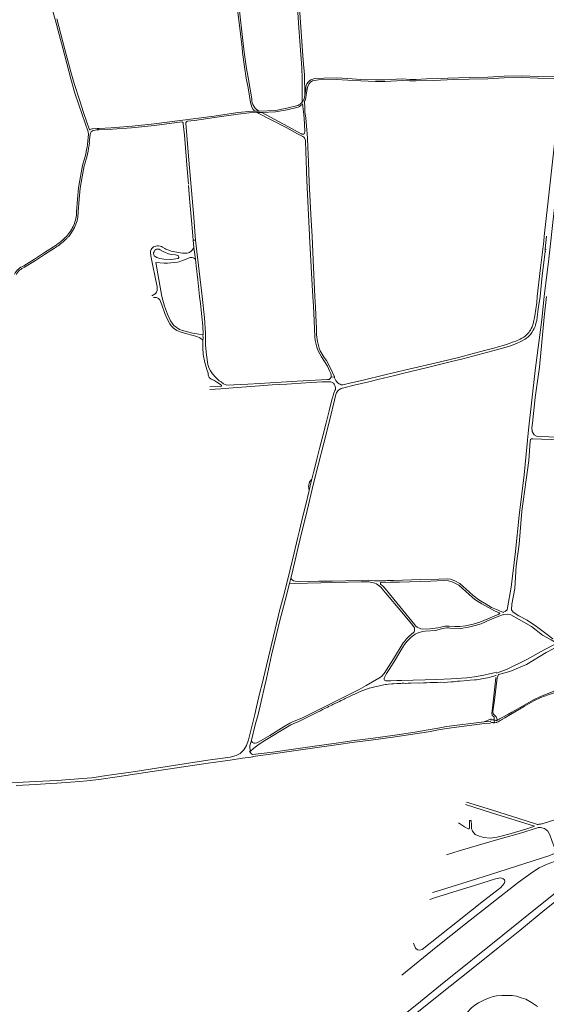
# Model space of a CAD drawing. Extents: x 145000 to 155000, y 457500 to 470000.
# Tile 126 of 196: x 150956 to 151585, y 461653 to 462831. Entities that reach past the tile are written whole.
import ezdxf

# ---------------------------------------------------------------- set-up
doc = ezdxf.new("R2010")
doc.units = 0
doc.header["$LTSCALE"] = 0.2
doc.header["$MEASUREMENT"] = 0
doc.layers.add('kant verharding', color=252, linetype='Continuous', lineweight=0)

msp = doc.modelspace()

# ---------------------------------------------------------------- linework, layer by layer
at = {"layer": 'kant verharding', "lineweight": 0}
for p, q in [((151000.2, 462823.5), (151000, 462824.2)), ((151296, 462764.6), (151296.3, 462740.6)), ((151228.8, 462749.7), (151231.6, 462732)), ((151231.1, 462748), (151233.1, 462736.4)), ((151297.6, 462747.4), (151296.3, 462740.6)), ((151296.3, 462740.6), (151295.5, 462736.1)), ((151236.7, 462721.5), (151242.1, 462721.6)), ((151239.3, 462719.9), (151275.1, 462701.6)), ((151239.3, 462719.9), (151245, 462719.9)), ((151245, 462719.9), (151276, 462703.4)), ((151037.8, 462693.9), (151037.4, 462696.7)), ((151043.6, 462698.3), (151048.2, 462699.3)), ((151048.2, 462699.3), (151048.1, 462700.9)), ((151048.1, 462700.9), (151050.3, 462700.9)), ((151050.3, 462699.3), (151048.2, 462699.3)), ((151050.3, 462700.9), (151065, 462701.6)), ((151050.3, 462700.9), (151050.3, 462699.3)), ((151050.3, 462699.3), (151066.6, 462699.9)), ((151039.8, 462693.8), (151038.9, 462684.4)), ((151028.2, 462643.3), (151030.6, 462656.7)), ((151010.5, 462570.8), (151010.5, 462570.7)), ((151163.1, 462567.1), (151166, 462567.4)), ((151164, 462558.6), (151163.1, 462567.1)), ((151165.8, 462544.4), (151164, 462558.6)), ((151583.6, 462553.4), (151583.9, 462557.1)), ((151327.8, 462403.5), (151331.8, 462403.7)), ((151304.8, 462281.2), (151306.9, 462289.4)), ((151278.1, 462156.6), (151279.7, 462163)), ((151510.8, 461991.2), (151518.5, 461994.3)), ((151510.8, 461991.2), (151518.8, 461991.8)), ((151518.5, 461994.3), (151519.2, 461994.6)), ((151519.5, 461990.4), (151518.7, 461990.5)), ((151520.5, 461993.5), (151519, 461993.5)), ((151519.7, 461990.4), (151519.5, 461990.4)), ((151519.9, 461990.4), (151519.7, 461990.4)), ((151520.1, 461990.3), (151519.9, 461990.4)), ((151520.1, 461990.3), (151520.3, 461990.3)), ((151520.7, 461990.2), (151520.3, 461990.3)), ((151520.9, 461993.5), (151520.5, 461993.5)), ((151521.2, 461990.2), (151520.7, 461990.2)), ((151521.4, 461993.5), (151520.9, 461993.5)), ((151521.6, 461990.1), (151521.2, 461990.2)), ((151521.8, 461993.4), (151521.4, 461993.5)), ((151522.1, 461990), (151521.6, 461990.1)), ((151521.8, 461993.4), (151522.2, 461993.3)), ((151522.4, 461989.9), (151522.1, 461990)), ((151522.8, 461993.2), (151522.2, 461993.3)), ((151522.8, 461989.9), (151522.4, 461989.9)), ((151522.9, 461993.2), (151522.8, 461993.2)), ((151522.8, 461993.2), (151523.4, 461989.8)), ((151522.8, 461989.9), (151523.1, 461989.8)), ((151523.5, 461993), (151522.9, 461993.2)), ((151523.1, 461989.8), (151523.4, 461989.8)), ((151525.4, 461990.4), (151523.4, 461989.8)), ((151523.5, 461993), (151524.2, 461992.9)), ((151524.2, 461992.9), (151524.9, 461992.8)), ((151524.9, 461992.8), (151525.2, 461992.7)), ((151525.2, 461992.7), (151525.6, 461992.8)), ((151525.4, 461990.4), (151526, 461990.5)), ((151525.6, 461992.8), (151525.9, 461992.9)), ((151525.9, 461992.9), (151526.3, 461993)), ((151526, 461990.5), (151526.5, 461990.7)), ((151526.3, 461993), (151526.9, 461993.2)), ((151526.5, 461990.7), (151527.1, 461991)), ((151526.9, 461993.2), (151527.1, 461993.3)), ((151527.1, 461993.3), (151527.8, 461993.7)), ((151527.1, 461991), (151527.6, 461991.2)), ((151527.6, 461991.2), (151528.9, 461991.9)), ((151527.8, 461993.7), (151528.6, 461994.1)), ((151528.6, 461994.1), (151529.3, 461994.5)), ((151528.9, 461991.9), (151530, 461992.6)), ((151529.3, 461994.5), (151532.4, 461996.1)), ((151530, 461992.6), (151530.1, 461992.6)), ((151530.1, 461992.6), (151531.4, 461993.4)), ((151531.4, 461993.4), (151532.6, 461994.1)), ((151532.4, 461996.1), (151539.2, 462000)), ((151532.6, 461994.1), (151535.5, 461995.7)), ((151542.4, 462000), (151535.5, 461995.7)), ((151207.3, 461948.8), (151180.7, 461945.1)), ((151571, 461866.1), (151570.2, 461865.8))]:
    msp.add_line(p, q, dxfattribs=at)
at = {"layer": 'kant verharding', "lineweight": 0, "flags": 128}
for points in [[(151288.5, 462894.5), (151287.6, 462887), (151287, 462881.1), (151286.5, 462875.2), (151286.3, 462869.3), (151286.4, 462863.2), (151287.6, 462845.8), (151289.5, 462821.2), (151293, 462773.3), (151293.4, 462760.5), (151293.5, 462752.6), (151293.4, 462732.5)], [(151228.8, 462749.7), (151226.5, 462761.1), (151224.4, 462774.7), (151222.1, 462791.7), (151221.5, 462797.9), (151217.6, 462830.4), (151213.3, 462865.6), (151211.4, 462881.9)], [(150992.9, 462849.7), (151000, 462824.2)], [(151289.6, 462850.9), (151294.7, 462782.1), (151295.9, 462764.9), (151296, 462764.6)], [(151231.1, 462748), (151228.7, 462762), (151226.9, 462772.7), (151224.1, 462792), (151222.5, 462806.2), (151217.9, 462845.2)], [(151000.2, 462832.1), (151009.8, 462795.2), (151016.9, 462768.7), (151020.7, 462754.9), (151027.4, 462733.9), (151031.8, 462719.9), (151039.1, 462699.4)], [(151000.2, 462823.5), (151007.1, 462796.9), (151016.8, 462760.4), (151021.7, 462743.3), (151030.3, 462717.5), (151037.4, 462696.7)], [(151582.7, 462500), (151588.3, 462544.8), (151594.4, 462602.7), (151603.4, 462669), (151607.5, 462708.9), (151611.4, 462741.7), (151611.8, 462746.6), (151612.4, 462750.4), (151613.5, 462754.7), (151615.3, 462758.1), (151617.5, 462760.6), (151620.5, 462762.8), (151623.2, 462764.3), (151626.5, 462765.9), (151627.6, 462766.6), (151627.6, 462766.8), (151627.3, 462767)], [(151305.7, 462757.9), (151313, 462759.1), (151334, 462759.4), (151347.7, 462758.8), (151363.5, 462757.8), (151380.9, 462757.2), (151392.4, 462757.1), (151413.3, 462758.2), (151421.7, 462757.8), (151429.5, 462757.7), (151450.6, 462758.4), (151474.6, 462759.3), (151492.9, 462759.8), (151515.3, 462760.3), (151534.7, 462761.4), (151556.1, 462762), (151575.1, 462761), (151598.1, 462760.7), (151601.4, 462761.2), (151603.4, 462759.6)], [(151603.8, 462765.7), (151600.9, 462763.5), (151595.2, 462762.7), (151575.4, 462763), (151556, 462763.9), (151534.7, 462763.5), (151515.4, 462762.4), (151493, 462762), (151442.1, 462760.2), (151429.6, 462759.6), (151422, 462759.6), (151413.3, 462760.3), (151392.3, 462758.9), (151381, 462759), (151363.5, 462759.6), (151348, 462760.7), (151334.3, 462761.3), (151319.1, 462761.2), (151308.5, 462760.5)], [(151603.4, 462759.6), (151603.2, 462755.8), (151602.1, 462745.7), (151597.8, 462707.3), (151593.6, 462671.7), (151586.8, 462610.7), (151582.6, 462571.9)], [(151296, 462733.3), (151296.6, 462734.3), (151297.1, 462735.4), (151299.4, 462748.3)], [(151296, 462733.3), (151296.4, 462725.5), (151296.6, 462720.7), (151297.5, 462713.2), (151298.8, 462699.2), (151299.2, 462694.6), (151299.5, 462689.5), (151300.1, 462678.5), (151300.7, 462660.9), (151301.8, 462636.3), (151304.1, 462591), (151305.1, 462571.9)], [(151236.7, 462721.5), (151229.7, 462721.4), (151216.4, 462720), (151188.1, 462715.6), (151147.5, 462710.4), (151116.3, 462706.6), (151090, 462703.7), (151065, 462701.6)], [(151156, 462709.6), (151164.6, 462710.6), (151188.5, 462713.9), (151216.8, 462718.1), (151229.9, 462719.7), (151239.3, 462719.9)], [(151242.1, 462721.6), (151261.3, 462722.3), (151275.1, 462725), (151288, 462728.2)], [(151245, 462719.9), (151261.5, 462720.7), (151275.5, 462723.4), (151288.6, 462726.5)], [(151295.4, 462694.5), (151296.1, 462694.9), (151296.2, 462695.5), (151296.4, 462696.3), (151296.1, 462706.9), (151295.3, 462717.5), (151293.9, 462730.5)], [(151149.6, 462708.8), (151116.6, 462704.6), (151089.5, 462701.8), (151066.6, 462699.9)], [(151149.6, 462708.8), (151150.2, 462708.4), (151150.9, 462707.5), (151151.2, 462706.6), (151152.5, 462692.9), (151155.8, 462652.5), (151157.3, 462634.3)], [(151165.6, 462571.9), (151163.8, 462594.8), (151157.9, 462662.9), (151154.3, 462707.1), (151154.4, 462708), (151156, 462709.6)], [(151039.1, 462699.4), (151039.8, 462699.3), (151040, 462699.4)], [(151041.8, 462700.3), (151042.6, 462700.4), (151048.1, 462700.9)], [(151275.1, 462701.6), (151287.9, 462694.4), (151294.2, 462691.4), (151295.3, 462690.5), (151296.2, 462689.7)], [(151276, 462703.4), (151292.2, 462694.6), (151292.8, 462694.3), (151293.2, 462694), (151293.8, 462693.9), (151294.6, 462693.9), (151295.1, 462694.2), (151295.4, 462694.5)], [(151037.8, 462693.9), (151036.6, 462681.6), (151036.2, 462678.6)], [(151296.2, 462689.7), (151296.9, 462687.9), (151297.2, 462686.7), (151297.2, 462685.9), (151297.7, 462673.9), (151299, 462638.7), (151300.5, 462605.5), (151302.2, 462573.1), (151302.2, 462571.9)], [(151032.6, 462656.4), (151030.2, 462643), (151028.1, 462629.5), (151026.6, 462616.3), (151025.6, 462601)], [(151028.2, 462643.3), (151026.1, 462629.8), (151024.6, 462616.5), (151023.6, 462601.2)], [(151157.5, 462632.5), (151158.7, 462617), (151161.7, 462582.1), (151162.6, 462571.9)], [(151162.6, 462571.9), (151163.1, 462567.1)], [(151166, 462567.4), (151165.6, 462571.9)], [(151166, 462567.4), (151173.6, 462500), (151176.4, 462474.3), (151177.7, 462456), (151177.7, 462441.7), (151179, 462430.1), (151180.4, 462418.5), (151182, 462413.7), (151183.8, 462410.8), (151186.2, 462407.5), (151186.9, 462406.7), (151187.6, 462405.7), (151188.7, 462404.5), (151189.8, 462403.3), (151191.9, 462401.3), (151194.2, 462399.1), (151196.3, 462397.7), (151199.4, 462395.4), (151203.3, 462393.9), (151228.5, 462395.2), (151242.3, 462395.7), (151287.5, 462398.6), (151323.6, 462400.7), (151325.5, 462400.8), (151326.4, 462401.3), (151327.2, 462402.2)], [(151302.2, 462571.9), (151305.3, 462513.3), (151305.9, 462500), (151306.7, 462488.3), (151307.5, 462471.3), (151308.1, 462461), (151308.4, 462452.2), (151309, 462447.4), (151311, 462439.3), (151312.6, 462434.7), (151316.6, 462427.8), (151320.2, 462422.2), (151323.5, 462416.4), (151325.9, 462411), (151327.5, 462407.7), (151327.9, 462405.7), (151327.9, 462404.4), (151327.8, 462403.5)], [(151305.1, 462571.9), (151305.6, 462562.3), (151306.9, 462534.6), (151308.3, 462500), (151309.3, 462487.3), (151310.1, 462468.9), (151310.4, 462462.1), (151310.6, 462454), (151311.6, 462446), (151313.6, 462438.1), (151315, 462434.8), (151319.7, 462427.1), (151322.5, 462423.2), (151325.5, 462417.5), (151329.6, 462409), (151331.8, 462403.7)], [(151582.6, 462571.9), (151582, 462566.1), (151578.2, 462534.1), (151574.3, 462500), (151573.7, 462492.6), (151571.6, 462476.7), (151569.6, 462467.1), (151568.4, 462463.6), (151567.2, 462461.6), (151566.1, 462459.6), (151565.1, 462458.3), (151564.1, 462456.8), (151563.2, 462455.6), (151562.4, 462454.8), (151561.1, 462453.5), (151559.8, 462452.3), (151558.3, 462451.3), (151555.8, 462449.9), (151553.7, 462448.8), (151548.9, 462446.6), (151546, 462445.5), (151537.5, 462442.5), (151533.5, 462441.2), (151527.5, 462439.5), (151522.5, 462438.1), (151511.4, 462435.3), (151481.7, 462427.5), (151458.5, 462421.9), (151420.8, 462412.9), (151393.7, 462406.6), (151364.5, 462399.6), (151351.9, 462396.7), (151341.8, 462394.1), (151340.8, 462394.2), (151339.8, 462394.4), (151338.6, 462394.9), (151337.4, 462395.5), (151336.2, 462396.4), (151335.1, 462397.3), (151334.4, 462398.2), (151333.6, 462399.5), (151332.1, 462402.5), (151331.8, 462403.7)], [(151583.9, 462557.1), (151585.5, 462571.9)], [(150996, 462559.3), (150984.2, 462551.8), (150973.5, 462544.7), (150960.6, 462536.7)], [(151000, 462559.6), (150998.6, 462558.6), (150997.1, 462557.6), (150985.3, 462550.2), (150974.6, 462543), (150961.5, 462534.8)], [(151113.6, 462500.7), (151117.5, 462503), (151118.3, 462503.8), (151119, 462504.9), (151119.6, 462506), (151119.9, 462506.9), (151120.1, 462508.2), (151120.1, 462509.9), (151119.9, 462511.9), (151118.4, 462519), (151114, 462540.4), (151112.3, 462548.5), (151111.9, 462552.8), (151112.2, 462554), (151113, 462556.3), (151113.7, 462557.2), (151114.7, 462558.4), (151115.8, 462559.3), (151117, 462559.8), (151118.4, 462560.2), (151119.9, 462560.4), (151121.4, 462560.5), (151123.5, 462560.1), (151125, 462559.7), (151126.4, 462559), (151129.2, 462557.2), (151130.5, 462556.6), (151133.9, 462555.2), (151136.7, 462554.3), (151150.3, 462551.9), (151153.1, 462551.8), (151155.8, 462551.9), (151157.2, 462552.2), (151158.6, 462552.7), (151160.7, 462554), (151161.6, 462554.8), (151162.3, 462555.6), (151162.8, 462556.5), (151163.6, 462557.7), (151164, 462558.6)], [(151127, 462553.9), (151130.1, 462552.4), (151133.5, 462551), (151136.7, 462550.2), (151141.9, 462549.6), (151143.4, 462549.3), (151144.4, 462549.1), (151145, 462548.8), (151145.5, 462548.1), (151145.8, 462547.4), (151145.7, 462546.6), (151145.6, 462546), (151145.4, 462545.7), (151145, 462545.3), (151139.6, 462544.5), (151135.5, 462544.2), (151128, 462544.4), (151125.5, 462544.8), (151123.2, 462545.5), (151119.5, 462546.7), (151117.4, 462547.7), (151116.5, 462548.5), (151115.9, 462550.3), (151115.8, 462551.1), (151115.8, 462552), (151116.2, 462553.5), (151116.7, 462554.4), (151117.3, 462555.2), (151117.8, 462555.8), (151118.3, 462556), (151119.3, 462556.4), (151120.3, 462556.5), (151121.1, 462556.7), (151122.2, 462556.5), (151123.7, 462555.8), (151127, 462553.9)], [(151583.9, 462557.1), (151584.2, 462556.4), (151584.6, 462556.1), (151584.8, 462556)], [(151174.8, 462453.9), (151174.5, 462464.9), (151173.5, 462476), (151171.8, 462491.7), (151170.6, 462500), (151168.6, 462519.9), (151166.8, 462536.4), (151165.8, 462544.4)], [(151583.6, 462553.4), (151580.2, 462525), (151577.6, 462500), (151576.9, 462494.8), (151575.9, 462487.9), (151574.4, 462475.1), (151573.7, 462471.2), (151573.2, 462469.1), (151572.2, 462465.5), (151571.7, 462464.1), (151570.6, 462461.5), (151569.6, 462459.6), (151568, 462457), (151567.2, 462455.8), (151566.2, 462454.5), (151565.1, 462453.3), (151564, 462452.2), (151562.9, 462451.3), (151561.9, 462450.3), (151559.9, 462449), (151554.8, 462445.9), (151549.7, 462443.8), (151546.5, 462442.5), (151543.4, 462441.3), (151539.9, 462440.1), (151521.1, 462435), (151485.4, 462425.4), (151470.4, 462421.6), (151443, 462415), (151431.4, 462412), (151414.9, 462408.1), (151404.2, 462405.5), (151383.7, 462400.5), (151372.9, 462398), (151355.5, 462393.8), (151343, 462390.6), (151340, 462389.8), (151338.9, 462389.2), (151337.9, 462388.7), (151336.9, 462387.8), (151335.9, 462386.9)], [(151584.6, 462553.7), (151584.3, 462553.7), (151583.8, 462553.5), (151583.6, 462553.4)], [(151128.4, 462539.7), (151118.3, 462540.5), (151125.6, 462499.8), (151128.9, 462488.3), (151132.3, 462478.8), (151135.9, 462470.6), (151140, 462465.4), (151146.8, 462460.6), (151151.8, 462458.9), (151162.4, 462456), (151169.6, 462454.7), (151174.8, 462453.9)], [(151115.7, 462498.7), (151117.3, 462498.8), (151118.6, 462498.9), (151119.9, 462498.5), (151120.9, 462498), (151121.7, 462497.4), (151122.5, 462496.6), (151123, 462495.8), (151125.6, 462489.8), (151129.3, 462479.6), (151132.2, 462472.3), (151135, 462467), (151136.7, 462464.9), (151139.4, 462462.1), (151143.6, 462459.2), (151147.3, 462457.5), (151153.9, 462455.7), (151163.1, 462453.4), (151167.3, 462452.1), (151170.9, 462450.4), (151172.6, 462449.3), (151173.8, 462448.3), (151174.6, 462447.5)], [(151582.7, 462500), (151579.6, 462472.3), (151571.7, 462411.5), (151563.7, 462340.4), (151558.5, 462286.7), (151552.7, 462238.1), (151548.2, 462194.7), (151543, 462152.1), (151538.9, 462127.6), (151538.3, 462125), (151536.1, 462123.1), (151534.3, 462123.5)], [(151703.5, 462500), (151702.7, 462489.2), (151696.6, 462428.9), (151685.5, 462339.4), (151683.9, 462332.6), (151680.2, 462330.7), (151657.7, 462330.2), (151574.4, 462332.3), (151570.7, 462334.5), (151568.4, 462338.2), (151567.8, 462342.7), (151568.5, 462348.5), (151571.9, 462379.1), (151576.8, 462415.3), (151582.7, 462475), (151585.4, 462500)], [(151174.6, 462447.5), (151174.8, 462450.6), (151174.7, 462453.3), (151174.8, 462453.9)], [(151183, 462391.9), (151196.6, 462392.4), (151196.9, 462393.3), (151196, 462394.1), (151194.4, 462395.4), (151191.4, 462397.4), (151187.6, 462400), (151184.4, 462401), (151182.3, 462403.1), (151181.1, 462406.1), (151181, 462408.3), (151179.2, 462412.5), (151176.8, 462420.9), (151175.1, 462430.6), (151174.4, 462438.8), (151174.6, 462447.5)], [(151327.2, 462402.2), (151327.6, 462402.8), (151327.8, 462403.5)], [(151330.6, 462396.1), (151329.2, 462397.1), (151327.7, 462397.7), (151324.8, 462397.8), (151317.1, 462397.8), (151297.6, 462396.7), (151275, 462394.9), (151257.6, 462394.1), (151242.5, 462393.2), (151205.5, 462390.3), (151195.7, 462389.5), (151183.1, 462388.6)], [(151333, 462388.6), (151333.2, 462389.9), (151333.2, 462391), (151332.9, 462392.1), (151332.4, 462393.6), (151331.5, 462394.9), (151330.6, 462396.1)], [(151335.9, 462386.9), (151335, 462385.8), (151334.4, 462384.5), (151333.7, 462382.7), (151332.1, 462375.8), (151326.6, 462354.3), (151319.1, 462324.5), (151312.4, 462298.2), (151306.9, 462276.1), (151297.5, 462237)], [(151311, 462305.2), (151314.2, 462317.9), (151318, 462333.3), (151322, 462348.7), (151325.6, 462363), (151328.8, 462376.1), (151330, 462380), (151330.7, 462382.9), (151331.5, 462385.3), (151331.9, 462386.4), (151332.4, 462387.6), (151333, 462388.6)], [(151592.9, 462090.4), (151584.6, 462096.9), (151573.4, 462105.3), (151562.3, 462112.6), (151552.1, 462117.8), (151545.4, 462122.4), (151543.6, 462124.9), (151543.8, 462131.7), (151547.4, 462150.6), (151549.2, 462177.5), (151552.7, 462203.5), (151555.9, 462242.9), (151564.2, 462303.7), (151565.9, 462326.7), (151566.4, 462329), (151567.5, 462329.8), (151569.1, 462329.8), (151579.3, 462329.3), (151652.6, 462326.9)], [(151306.9, 462289.4), (151308, 462293.7), (151311, 462305.2)], [(151301.6, 462268), (151300.8, 462272.8), (151302, 462278.3), (151304.8, 462281.2)], [(151301.6, 462268), (151303.7, 462277), (151304.8, 462281.2)], [(151301.6, 462268), (151297.3, 462249.4), (151294.3, 462237), (151290, 462219.8), (151287.7, 462210.2), (151283.8, 462193.1), (151278.6, 462171.8), (151272, 462145.8), (151266.4, 462124), (151261.2, 462102), (151255, 462076.8), (151248.7, 462049.9), (151245.3, 462036.5), (151242.8, 462026), (151238.7, 462008.9), (151236.6, 462000), (151232.5, 461982.5)], [(151279.7, 462163), (151280.4, 462165.7), (151284.9, 462184.3), (151288.5, 462199.9), (151293.4, 462219.8), (151297.5, 462237)], [(151364, 462158.4), (151366.7, 462158.4), (151373.4, 462158.4), (151376.4, 462157.9), (151378.4, 462157.3), (151380.2, 462156.8), (151382, 462156), (151385.3, 462153.9), (151387.6, 462151.8), (151389.1, 462150.2), (151393.1, 462145.4), (151412.6, 462122.1), (151424.1, 462108.3), (151426.9, 462104.9), (151427.4, 462103.4), (151427.7, 462101.9), (151427.5, 462099.9), (151427, 462098.8), (151426.4, 462097.9), (151421.2, 462093.4), (151417.9, 462090.2), (151415.5, 462087.3), (151414.2, 462085.5), (151402.6, 462066.4), (151391.5, 462048.8), (151388.1, 462045.2), (151385, 462043.2), (151369.9, 462034.5), (151361.3, 462029.6), (151301.7, 462000), (151292.8, 461995.6), (151281.8, 461991), (151278.5, 461989.5), (151271.8, 461985.4), (151254.7, 461974.9), (151241.6, 461967), (151239.9, 461966.2), (151239, 461965.8), (151237.1, 461965.7), (151236.5, 461965.5), (151235.4, 461965.6), (151233.8, 461966.2), (151233.4, 461966.8), (151233.1, 461967.4), (151232.8, 461969.1)], [(151248.5, 462034.6), (151250.5, 462043.1), (151256.8, 462070.7), (151262.7, 462095.6), (151266.9, 462114), (151269.3, 462122.7), (151272.9, 462136.2), (151278.1, 462156.6)], [(151364, 462158.4), (151283.9, 462156.7), (151279.3, 462157.1), (151278.1, 462156.6)], [(151283.4, 462159.9), (151283.1, 462159.9), (151281.5, 462160.8), (151280.6, 462161.8), (151279.7, 462163)], [(151375.8, 462160.2), (151372.9, 462160.5), (151361, 462160.3), (151345.1, 462159.9), (151329.5, 462159.4), (151313.4, 462159.2), (151302.5, 462158.9), (151290.5, 462158.7), (151287.5, 462158.9), (151285, 462159.2), (151283.4, 462159.9)], [(151375.8, 462160.2), (151379.8, 462159.8), (151384.5, 462159.8), (151393.3, 462159.8), (151395, 462160), (151402.3, 462160), (151434.9, 462161.3), (151456.5, 462161.8), (151466.7, 462162.2), (151470.8, 462161.6), (151475.9, 462159.8), (151481.7, 462156.7), (151493.2, 462146), (151497.8, 462142.2), (151504.5, 462137.1), (151513.1, 462131.7), (151519.7, 462128), (151525.4, 462125.4), (151532.1, 462122.7), (151534.2, 462122)], [(151475.9, 462105.1), (151481.6, 462105), (151488.4, 462105.8), (151497.9, 462108), (151505.6, 462110.5), (151527.7, 462119.6), (151529.4, 462120.7), (151528.7, 462121.3), (151523.2, 462123.7), (151508.1, 462132.1), (151499.8, 462137.5), (151492.9, 462143.4), (151480.7, 462154.5), (151473.6, 462158.3), (151468.1, 462159.9), (151462.6, 462160), (151447.2, 462159.5), (151409.8, 462158.3), (151398.7, 462158.1), (151387.5, 462157.6), (151386.9, 462157.3), (151386.8, 462156.7), (151387.1, 462155.9), (151387.5, 462155.4), (151389.3, 462153.9), (151390.4, 462152.8), (151391.2, 462151.8), (151392.5, 462150.6), (151402.8, 462137.7), (151417.1, 462120.3), (151428.1, 462107.3), (151429.3, 462105.6), (151430.9, 462104.4), (151435, 462102.5), (151436.8, 462102.1), (151446, 462102.4), (151455.4, 462103.4), (151459, 462104.5), (151464, 462105.6), (151468.9, 462105.4), (151475.9, 462105.1)], [(151525.7, 462050.6), (151522.9, 462049.8), (151517.3, 462048.3), (151510.5, 462046.8), (151499.3, 462044.8), (151490, 462043.7), (151471.6, 462042.4), (151454.3, 462041.6), (151412, 462040.6), (151406.6, 462040.5), (151399.2, 462040.2), (151394.7, 462040.1), (151393.4, 462040.2), (151392.5, 462040.5), (151391.9, 462041), (151391.5, 462041.6), (151391.2, 462042.7), (151391.3, 462043.5), (151391.6, 462044.3), (151394.1, 462048.7), (151397.2, 462053.5), (151404.8, 462065.8), (151411.8, 462077.3), (151415.6, 462083.5), (151418.9, 462087.6), (151423.7, 462092.4), (151428.4, 462095.8), (151432.1, 462097.5), (151437, 462099.2), (151440.2, 462099.7), (151452.6, 462100.5), (151457.2, 462101.6), (151461.2, 462102.6), (151463.3, 462103), (151466.1, 462103.5), (151468.7, 462103.4), (151470.4, 462103.3), (151482.8, 462102.9), (151492.3, 462104.5), (151500.2, 462106.4), (151507.4, 462108.5), (151518.5, 462113.4), (151529.5, 462117.9), (151532.7, 462119), (151533.9, 462119.3)], [(151533.8, 462118.9), (151538.4, 462120), (151542.6, 462119), (151552.6, 462113.6), (151567.6, 462105.3), (151580.7, 462094.8), (151590.9, 462089.2), (151594.9, 462086.8), (151596.1, 462085.4), (151595.6, 462084.1)], [(151522.3, 462000), (151521.6, 462000.8), (151521.4, 462003.4), (151523.4, 462016.9), (151526.4, 462043.8), (151527.8, 462047.7), (151541.5, 462051.1), (151561.6, 462059.8), (151585.1, 462074), (151605, 462084.4)], [(151595.6, 462084.1), (151582.5, 462077.4), (151561.8, 462065.5), (151538.5, 462053.9), (151525.6, 462049.4)], [(151525.2, 462046.5), (151524.9, 462046.4), (151522.3, 462045.7), (151519.4, 462045), (151517.2, 462044.2), (151514.7, 462043.7), (151510.1, 462042.9), (151504, 462041.7), (151501.5, 462041.4), (151499.2, 462041.3), (151494, 462040.9), (151491, 462040.5), (151481.7, 462039.6), (151478.9, 462039.6), (151476.4, 462039.4), (151474.3, 462039.1), (151471.6, 462038.9), (151467, 462038.6), (151463.4, 462038.3), (151458.7, 462038.4), (151455.2, 462038.1), (151449.4, 462038), (151446.5, 462038), (151442, 462037.8), (151440.8, 462037.8), (151439.4, 462037.7), (151438.4, 462037.8), (151433.6, 462037.5), (151431.1, 462037.6), (151423, 462037.3), (151420.2, 462037.4), (151417.2, 462037.1), (151414.8, 462037.2), (151412.9, 462037.2), (151411.3, 462037), (151406.7, 462036.9), (151402.3, 462036.6), (151400.4, 462036.6), (151396.4, 462036.2), (151394.2, 462035.9), (151392.9, 462035.7), (151389, 462035), (151387.1, 462034.5), (151384, 462033.8), (151381.6, 462033.2), (151375.2, 462031.8), (151373.2, 462031.2), (151365.7, 462028.6), (151362.8, 462027.5), (151356.2, 462024.3)], [(151524.9, 462044), (151524.9, 462043.8), (151520.1, 462000.7), (151520.3, 462000)], [(151660, 462045.3), (151653.1, 462044.4), (151647.1, 462043.3), (151638.2, 462040.8), (151622, 462035.8), (151604, 462030.5), (151595.4, 462028.1), (151578.2, 462021.4), (151569.9, 462017.4), (151559.3, 462011.6), (151543.8, 462002.6), (151539.2, 462000)], [(151685, 462044.6), (151673.4, 462044.6), (151661.8, 462043.8), (151649.7, 462042.3), (151640.5, 462040.2), (151625.4, 462035.4), (151604.5, 462029.1), (151587.3, 462023.4), (151578.4, 462020), (151570.4, 462016.1), (151559.1, 462009.7), (151542.4, 462000)], [(151240.6, 462000), (151244.1, 462015.6), (151248.5, 462034.6)], [(151356.2, 462024.3), (151354, 462023.5), (151349.1, 462021), (151347.1, 462020.1), (151344.9, 462019), (151343.6, 462018.3), (151341.9, 462017.5), (151339.9, 462016.6), (151337.8, 462015.6), (151337.2, 462015.1), (151336.1, 462014.7), (151333.6, 462013.5), (151332.2, 462012.9), (151329.9, 462011.8), (151328.6, 462010.9), (151326.6, 462010.2), (151324.9, 462009.4), (151324.1, 462008.8), (151321.1, 462007.4), (151317.7, 462005.7), (151315.2, 462004.4), (151311, 462002.4), (151309.1, 462001.4), (151289.3, 461991.5), (151282.5, 461988.8), (151279.7, 461987.5), (151246.7, 461967.4), (151240.4, 461963.1), (151235.5, 461959.7), (151231.3, 461955.7)], [(151518.6, 461989.6), (151511.1, 461989.2), (151466, 461983.3), (151456.1, 461981.5), (151444.5, 461979.3), (151428.4, 461976.7), (151404.4, 461973.2), (151375.6, 461969.1), (151355.9, 461966.7), (151334.1, 461963.7), (151308.3, 461959.8), (151283.2, 461956.3), (151258.7, 461952.7), (151234.3, 461949.7), (151234.3, 461949.1), (151231.9, 461948.8)], [(151232.6, 461952.7), (151234.1, 461952), (151258.4, 461954.8), (151282.9, 461958.4), (151308, 461961.8), (151333.8, 461965.7), (151355.6, 461968.8), (151375.3, 461971.2), (151404.1, 461975.3), (151428.1, 461978.8), (151444.1, 461981.4), (151455.7, 461983.6), (151465.7, 461985.4), (151510.8, 461991.2)], [(151232.8, 461969.1), (151237.3, 461987.5), (151240.6, 462000)], [(151522.8, 461993.2), (151523, 461996.7), (151521.6, 461998), (151520.5, 461998.7), (151520.3, 462000)], [(151522.3, 462000), (151525.1, 461997), (151526.9, 461993.2)], [(151232.5, 461982.5), (151229.2, 461969.4), (151226.6, 461962.6), (151223.4, 461957.4), (151219, 461953), (151214.3, 461950.7), (151207.3, 461948.8)], [(151232.8, 461969.1), (151230.8, 461962.4), (151231.3, 461955.7)], [(151231.3, 461955.7), (151230.4, 461955.4), (151232.6, 461952.7)], [(150806.3, 461905.6), (150809.5, 461906.6), (150811.5, 461907.2), (150815, 461908), (150825.7, 461910.3), (150831.5, 461911.3), (150835.6, 461912), (150839.5, 461912.3), (150845.8, 461913.1), (150857.9, 461913.6), (150900.1, 461915.9), (150937.9, 461917.8), (150974.5, 461919.5), (151000.3, 461920.8), (151030.7, 461923.1), (151041.9, 461924.1), (151059.5, 461926.7), (151091.4, 461931.4), (151139.6, 461939), (151180.7, 461945.1)], [(151231.9, 461948.8), (151222, 461947.5), (151207.2, 461945.3), (151180.8, 461941.7)], [(151180.8, 461941.7), (151106.2, 461930.4), (151072.3, 461925.4), (151050.2, 461922), (151035.9, 461920.3), (151027.5, 461919.7), (151000, 461917.9), (150992.1, 461917.5), (150975, 461916.3), (150951.3, 461915.1)], [(151571.1, 461869.4), (151519.6, 461885.7), (151489.6, 461895)], [(151488.4, 461892), (151519.8, 461882.3), (151571, 461866.1)], [(151649.4, 461878.3), (151645, 461882.7), (151639.2, 461885.4), (151634.4, 461885.9), (151629.7, 461885.1), (151625.4, 461883.9), (151619.7, 461881.1), (151605.3, 461877.1), (151580.1, 461869.1), (151579.3, 461868.9)], [(151570.2, 461865.8), (151560.8, 461862.6), (151540.4, 461856.7), (151526.2, 461853.1), (151518.2, 461852), (151510.4, 461852.8), (151504.7, 461854.3), (151500.1, 461856.3), (151497.1, 461860.1), (151495.8, 461863.6), (151495.8, 461867.6), (151495.4, 461873.1), (151493.3, 461873.1), (151493.4, 461864.3), (151493, 461863.1), (151491.8, 461863), (151487.5, 461865.6), (151480.3, 461870.2)], [(151578.2, 461864.8), (151578.3, 461864.8), (151583.1, 461863.4), (151586.8, 461860.1), (151589.2, 461855.8), (151592.2, 461848.1), (151594.8, 461840.7), (151595.4, 461836.8), (151595.4, 461834.7), (151594.8, 461833.5), (151588.2, 461830.8), (151509.8, 461805.7), (151453.6, 461788.2), (151449.2, 461786.8)], [(151466, 461831.9), (151481, 461836.9), (151507.9, 461844.8), (151527.3, 461850.3), (151554.4, 461857.8), (151574.8, 461864.4)], [(151574.8, 461864.4), (151575.3, 461864.5), (151578.2, 461864.8)], [(151668.9, 461840.1), (151659.8, 461835), (151647, 461826.6), (151636.4, 461818.6), (151621, 461806.6), (151607.4, 461795.7), (151589.6, 461781.5), (151566.2, 461762.4), (151533, 461735.9), (151458.5, 461675.9), (151434.8, 461656.7), (151386, 461617.4)], [(151412.3, 461688), (151453.6, 461721.7), (151488.5, 461749.4), (151551.3, 461799), (151568.5, 461811.3), (151576.7, 461816.6), (151586.2, 461820.9), (151603.6, 461827.3), (151625.2, 461833.5), (151646.1, 461840.2), (151661.6, 461846.9)], [(151380.3, 461602.5), (151458.8, 461665.7), (151493.5, 461693.4), (151527.5, 461720.9), (151553.4, 461741.6), (151583.5, 461766.1), (151624.2, 461798.4), (151641.4, 461812.2), (151643.2, 461813), (151645.6, 461812.7), (151647.3, 461811.8), (151649.1, 461809.6), (151649.6, 461807.4)], [(151468.4, 461785.6), (151500.5, 461795.6), (151524.4, 461803.4), (151530.3, 461804.5), (151533.2, 461803.6), (151535, 461802.2), (151535.5, 461799.9), (151534.8, 461797.6), (151530.9, 461792.8), (151509.9, 461776.8), (151479.1, 461752.2), (151436.9, 461718.8), (151434, 461717.8), (151431, 461718.4), (151428.8, 461720.5), (151426.5, 461726.1)], [(151446.1, 461778.7), (151451.3, 461780.4), (151468.4, 461785.6)], [(151574.5, 461650.5), (151567.6, 461655.5), (151560.5, 461659.2), (151555.2, 461661.1), (151549.4, 461662.7), (151544.2, 461663.7), (151538.6, 461663.8), (151531.8, 461663.6), (151525.7, 461663.2), (151521.8, 461662.6), (151517.4, 461661), (151512.1, 461659), (151508.2, 461657), (151504.2, 461654.8), (151498.7, 461651.2), (151494.9, 461648.3), (151491, 461643.8), (151486.6, 461637.7), (151483.6, 461633.1), (151482, 461629.5), (151479.8, 461624.1)]]:
    msp.add_lwpolyline(points, dxfattribs=at)
at = {"layer": 'kant verharding', "lineweight": 0}
for centre, radius, start, end in [((151309.6, 462748.5), 12.1, 95.5138, 185.0471), ((151249.2, 462733.9), 17.6, 186.2572, 224.8612), ((151249.2, 462736), 16.1, 178.8396, 243.8663), ((151281.8, 462741.7), 14.8, 294.6881, 321.3308), ((151280.5, 462742.7), 18.2, 296.6286, 317.6443), ((151044.7, 462693.6), 4.87, 103.3046, 177.6753), ((150927.3, 462694.6), 110, 339.8493, 351.625), ((151126.4, 462607.9), 69.3, 284.8156, 292.1321), ((150967.1, 462518.2), 19.5, 109.3501, 154.3561), ((150967.1, 462518.2), 17.5, 108.6442, 154.5769), ((151126.1, 462668.1), 128.5, 270.9947, 278.064), ((151576.9, 461883.1), 14.9, 246.9934, 264.448), ((151575, 461882), 13.6, 271.7941, 279.0234), ((151573.4, 461891.4), 23.2, 279.1997, 284.5147)]:
    msp.add_arc(centre, radius, start, end, dxfattribs=at)
at = {"layer": 'kant verharding', "lineweight": 0, "extrusion": (0, 0, -1)}
for centre, radius, start, end in [((-151311.5, 462747.2), 12.2, 4.9465, 61.1305), ((-151281.6, 462741.8), 15, 202.4822, 218.6196), ((-151043, 462695.5), 4.98, 53.0557, 75.3834), ((-150928.6, 462694.4), 110.8, 185.2231, 200.1163), ((-150978.3, 462602.6), 45.4, 181.7794, 202.2903), ((-150978.5, 462602.5), 47.2, 181.8072, 202.3376), ((-150977.7, 462603.3), 46.2, 202.8843, 222.8993), ((-150977.7, 462603.3), 48.2, 202.8708, 214.0231), ((-150942.1, 462642.2), 98.9, 226.2891, 234.1913), ((-150942, 462642.4), 101.1, 226.2674, 234.995), ((-150977.7, 462603.3), 46.2, 222.8993, 224.7679), ((-150977.7, 462603.3), 48.2, 220.7137, 224.8103), ((-150977.7, 462603.3), 48.2, 214.0227, 220.7137), ((-150942.4, 462641.9), 98.5, 234.18, 236.9669), ((-151175.9, 462496.7), 52.5, 63.5504, 70.1593), ((-151160.6, 462539.6), 6.95, 69.2002, 110.6367), ((-151160.5, 462538.9), 7.64, 109.4551, 133.7785)]:
    msp.add_arc(centre, radius, start, end, dxfattribs=at)

doc.saveas('drawing.dxf')
